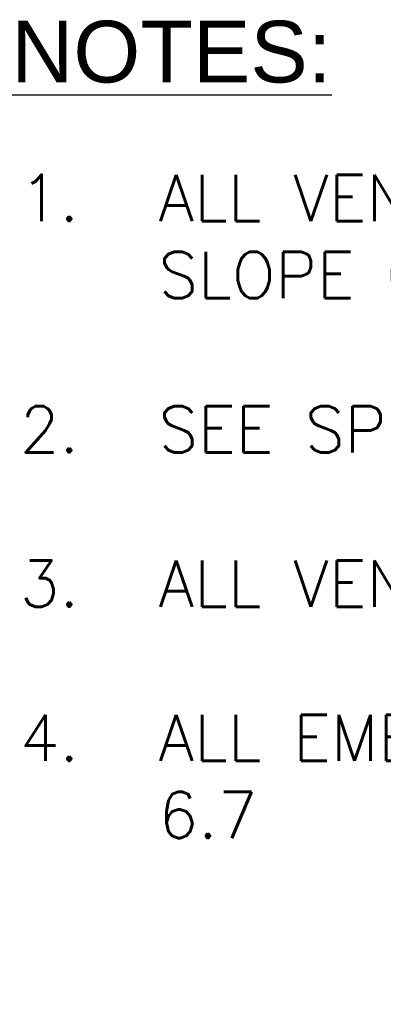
# Model space of a CAD drawing. Extents: x -15886 to -11493, y 1975 to 5059.
# Tile 22 of 47: x -13443 to -13372, y 2378 to 2569. Entities that reach past the tile are written whole.
import ezdxf

# ---------------------------------------------------------------- set-up
doc = ezdxf.new("R2010")
doc.units = 0
doc.header["$MEASUREMENT"] = 0
doc.layers.add('TEXT', color=3, linetype='CONTINUOUS')
doc.styles.add('AERIAL', font='arial.ttf', dxfattribs={"width": 0.6})
doc.styles.add('SIMPLEX', font='simplex')

msp = doc.modelspace()

# ---------------------------------------------------------------- texts
at = {"layer": 'TEXT', "style": 'AERIAL', "text_generation_flag": 6}
msp.add_text('%%uNOTES:', height=12, rotation=180, dxfattribs=at).set_placement((-13444.91, 2557.21, 0))
at = {"layer": 'TEXT', "insert": (-13443.24, 2539.26, 0), "char_height": 9, "width": 560.7079, "attachment_point": 1, "style": 'SIMPLEX'}
msp.add_mtext('\\pi-27,l27,t27;1.^IALL VENT PIPING SHALL SLOPE TO THERE RESPECTED TANK AT A MINIMUM SLOPE OF 1/8" PER FOOT.  \\P\\pi0,l0,tz;\\P\\pi-27,l27,t27;2.^ISEE SPECIFICATIONS FOR GENERAL PRODUCT AND EXECUTION REQUIREMENTS.\\P\\pi0,l0,tz;\\P\\pi-27,l27,t27;3.^IALL VENT PIPE SIZING SHALL COMPLY WITH LATEST EDITION OF NFPA 30, SEC 27.8.\\P\\pi0,l0,tz;\\P\\pi-27,l27,t27;4.^IALL EMERGENCY STOP BUTTONS TO BE LOCATED PER LATEST EDITION OF NFPA 30A, SEC. 6.7', dxfattribs=at)

doc.saveas('drawing.dxf')
